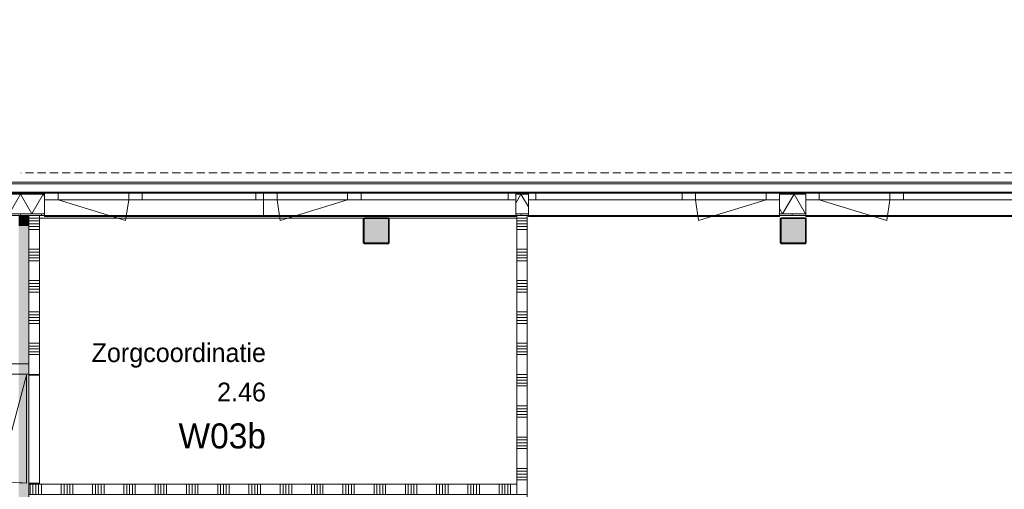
# Model space of a CAD drawing. Header units: millimetres. Extents: x -409 to 257590, y -7854 to 67330.
# Tile 169 of 205: x 62191 to 71635, y 23500 to 28001. Entities that reach past the tile are written whole.
import ezdxf
from ezdxf.enums import TextEntityAlignment as Align

# ---------------------------------------------------------------- set-up
doc = ezdxf.new("R2010")
doc.units = ezdxf.units.MM
doc.header["$MEASUREMENT"] = 0
doc.linetypes.add('B0103', pattern=[8750, 2500, -1250, 2500, -1250, 0, -1250])
doc.linetypes.add('B0702', pattern=[117.37, 78.119999, -39.250001])
for name, color, linetype in [('Info Wandafwerking aanduiding', 7, 'Continuous'), ('Info Wandafwerking aanduiding Doorsnede-arcering', 7, 'Continuous'), ('New_21 Buitenwanden', 7, 'Continuous'), ('New_21 Buitenwanden Doorsnede-arcering', 7, 'Continuous'), ('New_21 Buitenwanden Laagscheidingslijnen', 7, 'Continuous'), ('New_21 Buitenwanden Ramen', 7, 'Continuous'), ('New_22 NC Binnenwanden', 7, 'Continuous'), ('New_22 NC Binnenwanden Deuren', 7, 'Continuous'), ('New_22 NC Binnenwanden Doorsnede-arcering', 7, 'Continuous'), ('New_22 NC Binnenwanden Laagscheidingslijnen', 7, 'Continuous'), ('New_23 Vloeren', 7, 'Continuous'), ('New_41 Buitenwandafwerking houten latten', 7, 'Continuous'), ('New_Z Ruimtefuncties', 7, 'Continuous'), ('New_Z Ruimtefuncties Zone omranding', 7, 'Continuous'), ('New_Z Ruimtefuncties Zone tekst', 7, 'Continuous'), ('S-COLS-____-OTLN.RVT S', 7, 'Continuous'), ('S-COLS-____-OTLN.RVT S 2D arcering', 7, 'Continuous')]:
    doc.layers.add(name, color=color, linetype=linetype)
doc.styles.add('GENERATED_STYLE_1', font='txt')
doc.styles.add('GENERATED_STYLE_2', font='txt')
pattern_1 = [(270, (0, 0), (200, 0), [])]

# ---------------------------------------------------------------- blocks, each defined once
blk = doc.blocks.new('Slab_1_2', base_point=(0, 42578.3))
at = {"layer": 'New_23 Vloeren', "color": 1, "linetype": 'Continuous', "lineweight": 0, "flags": 128}
blk.add_lwpolyline([(61758.1, 8599), (73460, 8599), (73460, 0), (99110, 0), (99110, 26125), (66860, 26125), (61760, 26125)], dxfattribs=at)
blk = doc.blocks.new('Wall_208_2', base_point=(62080.2, 26125))
at = {"layer": 'New_21 Buitenwanden', "color": 8, "linetype": 'Continuous', "lineweight": 0, "true_color": 0x778488}
for p, q in [((99324, 26427), (62080.2, 26427)), ((99254, 26339), (62080.2, 26339))]:
    blk.add_line(p, q, dxfattribs=at)
at = {"layer": 'New_21 Buitenwanden', "color": 8, "linetype": 'Continuous', "lineweight": 0, "true_color": 0x778488, "flags": 128}
for points in [[(99430, 26445), (62080.2, 26445)], [(62080.2, 26125), (99110, 26125)]]:
    blk.add_lwpolyline(points, dxfattribs=at)
blk = doc.blocks.new('*X1227')
at = {"layer": 'New_22 NC Binnenwanden Doorsnede-arcering', "color": 254, "linetype": 'Continuous', "lineweight": 0, "true_color": 0xe9ebeb}
for p, q in [((62290.3, 23539.7), (62290.3, 23550)), ((62317.7, 23538.1), (62317.7, 23550)), ((62317.7, 23512.3), (62317.7, 23538.1)), ((62345.1, 23538.1), (62345.1, 23550)), ((62345.1, 23484.9), (62345.1, 23538.1)), ((62372.6, 23538.1), (62372.6, 23550)), ((62372.6, 23457.4), (62372.6, 23538.1)), ((62400, 23538.1), (62400, 23550)), ((62400, 23450), (62400, 23538.1)), ((62590.3, 23538.1), (62590.3, 23550)), ((62590.3, 23450), (62590.3, 23538.1)), ((62617.7, 23538.1), (62617.7, 23550)), ((62617.7, 23450), (62617.7, 23538.1)), ((62645.1, 23538.1), (62645.1, 23550)), ((62645.1, 23450), (62645.1, 23538.1)), ((62672.6, 23538.1), (62672.6, 23550)), ((62672.6, 23450), (62672.6, 23538.1)), ((62700, 23538.1), (62700, 23550)), ((62700, 23450), (62700, 23538.1)), ((62890.3, 23538.1), (62890.3, 23550)), ((62890.3, 23450), (62890.3, 23538.1)), ((62917.7, 23538.1), (62917.7, 23550)), ((62917.7, 23450), (62917.7, 23538.1)), ((62945.1, 23538.1), (62945.1, 23550)), ((62945.1, 23450), (62945.1, 23538.1)), ((62972.6, 23538.1), (62972.6, 23550)), ((62972.6, 23450), (62972.6, 23538.1)), ((63000, 23538.1), (63000, 23550)), ((63000, 23450), (63000, 23538.1)), ((63190.3, 23538.1), (63190.3, 23550)), ((63190.3, 23450), (63190.3, 23538.1)), ((63217.7, 23538.1), (63217.7, 23550)), ((63217.7, 23450), (63217.7, 23538.1)), ((63245.1, 23538.1), (63245.1, 23550)), ((63245.1, 23450), (63245.1, 23538.1)), ((63272.6, 23538.1), (63272.6, 23550)), ((63272.6, 23450), (63272.6, 23538.1)), ((63300, 23538.1), (63300, 23550)), ((63300, 23450), (63300, 23538.1)), ((63490.3, 23538.1), (63490.3, 23550)), ((63490.3, 23450), (63490.3, 23538.1)), ((63517.7, 23538.1), (63517.7, 23550)), ((63517.7, 23450), (63517.7, 23538.1)), ((63545.1, 23538.1), (63545.1, 23550)), ((63545.1, 23450), (63545.1, 23538.1)), ((63572.6, 23538.1), (63572.6, 23550)), ((63572.6, 23450), (63572.6, 23538.1)), ((63600, 23538.1), (63600, 23550)), ((63600, 23450), (63600, 23538.1)), ((63790.3, 23538.1), (63790.3, 23550)), ((63790.3, 23450), (63790.3, 23538.1)), ((63817.7, 23538.1), (63817.7, 23550)), ((63817.7, 23450), (63817.7, 23538.1)), ((63845.1, 23538.1), (63845.1, 23550)), ((63845.1, 23450), (63845.1, 23538.1)), ((63872.6, 23538.1), (63872.6, 23550)), ((63872.6, 23450), (63872.6, 23538.1)), ((63900, 23538.1), (63900, 23550)), ((63900, 23450), (63900, 23538.1)), ((64090.3, 23538.1), (64090.3, 23550)), ((64090.3, 23450), (64090.3, 23538.1)), ((64117.7, 23538.1), (64117.7, 23550)), ((64117.7, 23450), (64117.7, 23538.1)), ((64145.1, 23538.1), (64145.1, 23550)), ((64145.1, 23450), (64145.1, 23538.1)), ((64172.6, 23538.1), (64172.6, 23550)), ((64172.6, 23450), (64172.6, 23538.1)), ((64200, 23538.1), (64200, 23550)), ((64200, 23450), (64200, 23538.1)), ((64390.3, 23538.1), (64390.3, 23550)), ((64390.3, 23450), (64390.3, 23538.1)), ((64417.7, 23538.1), (64417.7, 23550)), ((64417.7, 23450), (64417.7, 23538.1)), ((64445.1, 23538.1), (64445.1, 23550)), ((64445.1, 23450), (64445.1, 23538.1)), ((64472.6, 23538.1), (64472.6, 23550)), ((64472.6, 23450), (64472.6, 23538.1)), ((64500, 23538.1), (64500, 23550)), ((64500, 23450), (64500, 23538.1)), ((64690.3, 23538.1), (64690.3, 23550)), ((64690.3, 23450), (64690.3, 23538.1)), ((64717.7, 23538.1), (64717.7, 23550)), ((64717.7, 23450), (64717.7, 23538.1)), ((64745.1, 23538.1), (64745.1, 23550)), ((64745.1, 23450), (64745.1, 23538.1)), ((64772.6, 23538.1), (64772.6, 23550)), ((64772.6, 23450), (64772.6, 23538.1)), ((64800, 23538.1), (64800, 23550)), ((64800, 23450), (64800, 23538.1)), ((64990.3, 23538.1), (64990.3, 23550)), ((64990.3, 23450), (64990.3, 23538.1)), ((65017.7, 23538.1), (65017.7, 23550)), ((65017.7, 23450), (65017.7, 23538.1)), ((65045.1, 23538.1), (65045.1, 23550)), ((65045.1, 23450), (65045.1, 23538.1)), ((65072.6, 23538.1), (65072.6, 23550)), ((65072.6, 23450), (65072.6, 23538.1)), ((65100, 23538.1), (65100, 23550)), ((65100, 23450), (65100, 23538.1)), ((65290.3, 23538.1), (65290.3, 23550)), ((65290.3, 23450), (65290.3, 23538.1)), ((65317.7, 23538.1), (65317.7, 23550)), ((65317.7, 23450), (65317.7, 23538.1)), ((65345.1, 23538.1), (65345.1, 23550)), ((65345.1, 23450), (65345.1, 23538.1)), ((65372.6, 23538.1), (65372.6, 23550)), ((65372.6, 23450), (65372.6, 23538.1)), ((65400, 23538.1), (65400, 23550)), ((65400, 23450), (65400, 23538.1)), ((65590.3, 23538.1), (65590.3, 23550)), ((65590.3, 23450), (65590.3, 23538.1)), ((65617.7, 23538.1), (65617.7, 23550)), ((65617.7, 23450), (65617.7, 23538.1)), ((65645.1, 23538.1), (65645.1, 23550)), ((65645.1, 23450), (65645.1, 23538.1)), ((65672.6, 23538.1), (65672.6, 23550)), ((65672.6, 23450), (65672.6, 23538.1)), ((65700, 23538.1), (65700, 23550)), ((65700, 23450), (65700, 23538.1)), ((65890.3, 23538.1), (65890.3, 23550)), ((65890.3, 23450), (65890.3, 23538.1)), ((65917.7, 23538.1), (65917.7, 23550)), ((65917.7, 23450), (65917.7, 23538.1)), ((65945.1, 23538.1), (65945.1, 23550)), ((65945.1, 23450), (65945.1, 23538.1)), ((65972.6, 23538.1), (65972.6, 23550)), ((65972.6, 23450), (65972.6, 23538.1)), ((66000, 23538.1), (66000, 23550)), ((66000, 23450), (66000, 23538.1)), ((66190.3, 23538.1), (66190.3, 23550)), ((66190.3, 23450), (66190.3, 23538.1)), ((66217.7, 23538.1), (66217.7, 23550)), ((66217.7, 23450), (66217.7, 23538.1)), ((66245.1, 23538.1), (66245.1, 23550)), ((66245.1, 23450), (66245.1, 23538.1)), ((66272.6, 23538.1), (66272.6, 23550)), ((66272.6, 23450), (66272.6, 23538.1)), ((66300, 23538.1), (66300, 23550)), ((66300, 23450), (66300, 23538.1)), ((66490.3, 23538.1), (66490.3, 23550)), ((66490.3, 23450), (66490.3, 23538.1)), ((66517.7, 23538.1), (66517.7, 23550)), ((66517.7, 23450), (66517.7, 23538.1)), ((66545.1, 23538.1), (66545.1, 23550)), ((66545.1, 23450), (66545.1, 23538.1)), ((66572.6, 23538.1), (66572.6, 23550)), ((66572.6, 23450), (66572.6, 23538.1)), ((66600, 23538.1), (66600, 23550)), ((66600, 23450), (66600, 23538.1)), ((66790.3, 23538.1), (66790.3, 23550)), ((66790.3, 23450), (66790.3, 23538.1)), ((66817.7, 23538.1), (66817.7, 23550)), ((66817.7, 23450), (66817.7, 23538.1)), ((66845.1, 23538.1), (66845.1, 23550)), ((66845.1, 23450), (66845.1, 23538.1)), ((66872.6, 23538.1), (66872.6, 23550)), ((66872.6, 23450), (66872.6, 23538.1)), ((66900, 23538.1), (66900, 23550)), ((66900, 23450), (66900, 23538.1))]:
    blk.add_line(p, q, dxfattribs=at)
blk = doc.blocks.new('*X1228')
at = {"layer": 'New_22 NC Binnenwanden Doorsnede-arcering', "color": 254, "linetype": 'Continuous', "lineweight": 0, "true_color": 0xe9ebeb}
for p, q in [((62290.3, 23538.1), (62290.3, 23539.7)), ((62290.3, 23450), (62290.3, 23538.1)), ((62317.7, 23450), (62317.7, 23512.3)), ((62345.1, 23450), (62345.1, 23484.9)), ((62372.6, 23450), (62372.6, 23457.4))]:
    blk.add_line(p, q, dxfattribs=at)
blk = doc.blocks.new('Wall_283_2', base_point=(62280, 23450))
at = {"layer": 'New_22 NC Binnenwanden', "color": 8, "linetype": 'Continuous', "lineweight": 0, "true_color": 0x778488, "flags": 128}
for points in [[(66960, 23550), (62280, 23550)], [(62280, 23550), (62280, 23450)], [(66960, 23550), (66960, 23450)], [(62380, 23450), (66960, 23450)]]:
    blk.add_lwpolyline(points, dxfattribs=at)
at = {"layer": 'New_22 NC Binnenwanden Laagscheidingslijnen', "color": 8, "linetype": 'Continuous', "lineweight": 0, "true_color": 0x778488}
blk.add_line((62380, 23450), (62280, 23450), dxfattribs=at)
at = {"layer": 'New_22 NC Binnenwanden', "color": 8, "lineweight": 0, "true_color": 0x778488}
for name in ['*X1227', '*X1228']:
    blk.add_blockref(name, (0, 0), dxfattribs=at)
blk = doc.blocks.new('*X1594')
at = {"layer": 'New_22 NC Binnenwanden Doorsnede-arcering', "color": 254, "linetype": 'Continuous', "lineweight": 0, "true_color": 0xe9ebeb}
for p, q in [((61690.3, 24608), (61690.3, 24704)), ((61717.7, 24608), (61717.7, 24704)), ((61745.1, 24608), (61745.1, 24704)), ((61772.6, 24608), (61772.6, 24704)), ((61800, 24608), (61800, 24704)), ((61990.3, 24608), (61990.3, 24704)), ((62017.7, 24608), (62017.7, 24704)), ((62045.1, 24608), (62045.1, 24704)), ((62072.6, 24608), (62072.6, 24704)), ((62100, 24608), (62100, 24704)), ((61690.3, 24604), (61690.3, 24608)), ((61717.7, 24604), (61717.7, 24608)), ((61745.1, 24604), (61745.1, 24608)), ((61772.6, 24604), (61772.6, 24608)), ((61800, 24604), (61800, 24608)), ((61990.3, 24604), (61990.3, 24608)), ((62017.7, 24604), (62017.7, 24608)), ((62045.1, 24604), (62045.1, 24608)), ((62072.6, 24604), (62072.6, 24608)), ((62100, 24604), (62100, 24608))]:
    blk.add_line(p, q, dxfattribs=at)
blk = doc.blocks.new('D1 22_13')
at = {"layer": 'New_22 NC Binnenwanden Deuren', "color": 1, "linetype": 'Continuous', "lineweight": 0}
for q in [(776.9, 1554), (-777, 0)]:
    blk.add_line((777, 0), q, dxfattribs=at)
at = {"layer": 'New_22 NC Binnenwanden Deuren', "color": 1, "linetype": 'B0103', "lineweight": 0}
for q in [(-777, 0), (776.9, -1554)]:
    blk.add_line((777, 0), q, dxfattribs=at)
at = {"layer": 'New_22 NC Binnenwanden Deuren', "color": 7, "linetype": 'Continuous', "lineweight": 0}
for p, q in [((-777, -7), (-777, -107)), ((-777, -7), (-777, -107)), ((777, -7), (777, -107)), ((777, -7), (777, -107))]:
    blk.add_line(p, q, dxfattribs=at)
at = {"layer": 'New_22 NC Binnenwanden Deuren', "color": 1, "linetype": 'Continuous', "lineweight": 0}
for start, end in [(90.0022, 180), (180, 269.9978)]:
    blk.add_arc((777, 0), 1554, start, end, dxfattribs=at)
blk = doc.blocks.new('Wall_434_2', base_point=(60080, 24704))
at = {"layer": 'New_22 NC Binnenwanden', "color": 8, "linetype": 'Continuous', "lineweight": 0, "true_color": 0x778488}
for p, q in [((60090, 24704), (60090, 24604)), ((61644, 24704), (61644, 24604))]:
    blk.add_line(p, q, dxfattribs=at)
at = {"layer": 'New_22 NC Binnenwanden', "color": 8, "linetype": 'Continuous', "lineweight": 0, "true_color": 0x778488, "flags": 128}
for points in [[(60090, 24704), (60080, 24704)], [(60080, 24704), (60080, 24604)], [(62280, 24704), (61644, 24704)], [(60080, 24604), (60090, 24604)], [(61644, 24604), (62280, 24604)]]:
    blk.add_lwpolyline(points, dxfattribs=at)
at = {"layer": 'New_22 NC Binnenwanden', "color": 8, "lineweight": 0, "true_color": 0x778488}
blk.add_blockref('*X1594', (0, 0), dxfattribs=at)
at = {"layer": 'New_22 NC Binnenwanden Deuren', "color": 1, "linetype": 'Continuous', "lineweight": 0, "xscale": -1, "zscale": 1000}
blk.add_blockref('D1 22_13', (60867, 24711), dxfattribs=at)
blk = doc.blocks.new('*X1598')
at = {"layer": 'New_22 NC Binnenwanden Doorsnede-arcering', "color": 254, "linetype": 'Continuous', "lineweight": 0, "true_color": 0xe9ebeb}
for p, q in [((62380, 26100), (62280, 26100)), ((62380, 26072.6), (62280, 26072.6)), ((62380, 26045.1), (62280, 26045.1)), ((62380, 26017.7), (62280, 26017.7)), ((62380, 25990.3), (62280, 25990.3)), ((62380, 25800), (62280, 25800)), ((62380, 25772.6), (62280, 25772.6)), ((62380, 25745.1), (62280, 25745.1)), ((62380, 25717.7), (62280, 25717.7)), ((62380, 25690.3), (62280, 25690.3)), ((62380, 25500), (62280, 25500)), ((62380, 25472.6), (62280, 25472.6)), ((62380, 25445.1), (62280, 25445.1)), ((62380, 25417.7), (62280, 25417.7)), ((62380, 25390.3), (62280, 25390.3)), ((62380, 25200), (62280, 25200)), ((62380, 25172.6), (62280, 25172.6)), ((62380, 25145.1), (62280, 25145.1)), ((62380, 25117.7), (62280, 25117.7)), ((62380, 25090.3), (62280, 25090.3)), ((62380, 24900), (62280, 24900)), ((62380, 24872.6), (62280, 24872.6)), ((62380, 24845.1), (62280, 24845.1)), ((62380, 24817.7), (62280, 24817.7)), ((62380, 24790.3), (62280, 24790.3)), ((62380, 24600), (62280, 24600))]:
    blk.add_line(p, q, dxfattribs=at)
blk = doc.blocks.new('D1 22_4')
at = {"layer": 'New_22 NC Binnenwanden Deuren', "color": 1, "linetype": 'Continuous', "lineweight": 0}
for q in [(-481.8, 267.6), (-517, 0)]:
    blk.add_line((517, 0), q, dxfattribs=at)
at = {"layer": 'New_22 NC Binnenwanden Deuren', "color": 7, "linetype": 'Continuous', "lineweight": 0}
for p, q in [((-517, -25), (-517, -125)), ((-517, -25), (-517, -125)), ((517, -25), (517, -125)), ((517, -25), (517, -125))]:
    blk.add_line(p, q, dxfattribs=at)
at = {"layer": 'New_22 NC Binnenwanden Deuren', "color": 1, "linetype": 'Continuous', "lineweight": 0}
blk.add_arc((517, 0), 1034, 165, 180, dxfattribs=at)
blk = doc.blocks.new('Wall_435_2', base_point=(62280, 23450))
at = {"layer": 'New_22 NC Binnenwanden', "color": 8, "linetype": 'Continuous', "lineweight": 0, "true_color": 0x778488}
for p, q in [((62280, 24594), (62380, 24594)), ((62280, 23560), (62380, 23560))]:
    blk.add_line(p, q, dxfattribs=at)
at = {"layer": 'New_22 NC Binnenwanden', "color": 8, "linetype": 'Continuous', "lineweight": 0, "true_color": 0x778488, "flags": 128}
for points in [[(62280, 26125), (62380, 26125)], [(62280, 26125), (62280, 24704)], [(62380, 24594), (62380, 26125)], [(62280, 24604), (62280, 24594)], [(62280, 23560), (62280, 23550)], [(62280, 23550), (62380, 23550)], [(62380, 23550), (62380, 23560)]]:
    blk.add_lwpolyline(points, dxfattribs=at)
at = {"layer": 'New_22 NC Binnenwanden', "color": 8, "lineweight": 0, "true_color": 0x778488}
blk.add_blockref('*X1598', (0, 0), dxfattribs=at)
at = {"layer": 'New_22 NC Binnenwanden Deuren', "color": 1, "linetype": 'Continuous', "lineweight": 0, "zscale": 1000, "rotation": 90}
blk.add_blockref('D1 22_4', (62255, 24077), dxfattribs=at)
blk = doc.blocks.new('Wall_446_2', base_point=(62280, 17150))
at = {"layer": 'Info Wandafwerking aanduiding Doorsnede-arcering', "linetype": 'Continuous', "lineweight": 0}
for points in [[(62180, 26025), (62280, 26025), (62280, 26125)], [(62180, 26125), (62180, 26025), (62280, 26125)], [(62280, 17150), (62280, 26025), (62180, 26025), (62180, 17150)]]:
    blk.add_hatch(color=1, dxfattribs=at).paths.add_polyline_path(points)
at = {"layer": 'Info Wandafwerking aanduiding', "color": 9, "linetype": 'Continuous', "lineweight": 0, "flags": 128}
blk.add_lwpolyline([(62280, 26125), (62180, 26125)], dxfattribs=at)
blk = doc.blocks.new('Column 410[93]_2', base_point=(0.5, 3))
at = {"layer": 'S-COLS-____-OTLN.RVT S 2D arcering', "linetype": 'Continuous', "lineweight": 0, "true_color": 0x778488}
h = blk.add_hatch(color=8, dxfattribs=at)
h.paths.add_polyline_path([(65485.5, 25866), (65486.5, 25861), (65489.3, 25856.8), (65493.5, 25853.9), (65498.5, 25853), (65722.5, 25853), (65727.5, 25853.9), (65731.7, 25856.8), (65734.5, 25861), (65735.5, 25866), (65735.5, 26090), (65734.5, 26094.9), (65731.7, 26099.1), (65727.5, 26102), (65722.5, 26103), (65498.5, 26103), (65493.5, 26102), (65489.3, 26099.1), (65486.5, 26094.9), (65485.5, 26090)])
h.paths.add_polyline_path([(65722.5, 25861), (65498.5, 25861), (65496.6, 25861.3), (65495, 25862.4), (65493.9, 25864), (65493.5, 25866), (65493.5, 26090), (65493.9, 26091.9), (65495, 26093.5), (65496.6, 26094.6), (65498.5, 26095), (65722.5, 26095), (65724.4, 26094.6), (65726.1, 26093.5), (65727.1, 26091.9), (65727.5, 26090), (65727.5, 25866), (65727.1, 25864), (65726.1, 25862.4), (65724.4, 25861.3)], flags=0)
blk.add_hatch(color=8, dxfattribs=at).paths.add_polyline_path([(65722.5, 26095), (65498.5, 26095), (65496.6, 26094.6), (65495, 26093.5), (65493.9, 26091.9), (65493.5, 26090), (65493.5, 25866), (65493.9, 25864), (65495, 25862.4), (65496.6, 25861.3), (65498.5, 25861), (65722.5, 25861), (65724.4, 25861.3), (65726.1, 25862.4), (65727.1, 25864), (65727.5, 25866), (65727.5, 26090), (65727.1, 26091.9), (65726.1, 26093.5), (65724.4, 26094.6)])
at = {"layer": 'S-COLS-____-OTLN.RVT S', "color": 1, "linetype": 'Continuous', "lineweight": 0}
for p, q in [((65486.5, 26094.9), (65485.5, 26090)), ((65485.5, 26090), (65485.5, 25866)), ((65489.3, 26099.1), (65486.5, 26094.9)), ((65493.5, 26102), (65489.3, 26099.1)), ((65498.5, 26103), (65493.5, 26102)), ((65493.5, 26090), (65493.9, 26091.9)), ((65493.5, 25866), (65493.5, 26090)), ((65493.9, 26091.9), (65495, 26093.5)), ((65495, 26093.5), (65496.6, 26094.6)), ((65496.6, 26094.6), (65498.5, 26095)), ((65722.5, 26103), (65498.5, 26103)), ((65498.5, 26095), (65722.5, 26095)), ((65727.5, 26102), (65722.5, 26103)), ((65722.5, 26095), (65724.4, 26094.6)), ((65724.4, 26094.6), (65726.1, 26093.5)), ((65726.1, 26093.5), (65727.1, 26091.9)), ((65727.1, 26091.9), (65727.5, 26090)), ((65731.7, 26099.1), (65727.5, 26102)), ((65727.5, 26090), (65727.5, 25866)), ((65734.5, 26094.9), (65731.7, 26099.1)), ((65735.5, 26090), (65734.5, 26094.9)), ((65735.5, 25866), (65735.5, 26090)), ((65485.5, 25866), (65486.5, 25861)), ((65486.5, 25861), (65489.3, 25856.8)), ((65489.3, 25856.8), (65493.5, 25853.9)), ((65493.9, 25864), (65493.5, 25866)), ((65493.5, 25853.9), (65498.5, 25853)), ((65495, 25862.4), (65493.9, 25864)), ((65496.6, 25861.3), (65495, 25862.4)), ((65498.5, 25861), (65496.6, 25861.3)), ((65722.5, 25861), (65498.5, 25861)), ((65498.5, 25853), (65722.5, 25853)), ((65724.4, 25861.3), (65722.5, 25861)), ((65722.5, 25853), (65727.5, 25853.9)), ((65726.1, 25862.4), (65724.4, 25861.3)), ((65727.1, 25864), (65726.1, 25862.4)), ((65727.5, 25866), (65727.1, 25864)), ((65727.5, 25853.9), (65731.7, 25856.8)), ((65731.7, 25856.8), (65734.5, 25861)), ((65734.5, 25861), (65735.5, 25866))]:
    blk.add_line(p, q, dxfattribs=at)
blk = doc.blocks.new('Column 417[100]_2', base_point=(0.5, 3))
at = {"layer": 'S-COLS-____-OTLN.RVT S 2D arcering', "linetype": 'Continuous', "lineweight": 0, "true_color": 0x778488}
h = blk.add_hatch(color=8, dxfattribs=at)
h.paths.add_polyline_path([(69485.5, 25866), (69486.5, 25861), (69489.3, 25856.8), (69493.5, 25853.9), (69498.5, 25853), (69722.5, 25853), (69727.5, 25853.9), (69731.7, 25856.8), (69734.5, 25861), (69735.5, 25866), (69735.5, 26090), (69734.5, 26094.9), (69731.7, 26099.1), (69727.5, 26102), (69722.5, 26103), (69498.5, 26103), (69493.5, 26102), (69489.3, 26099.1), (69486.5, 26094.9), (69485.5, 26090)])
h.paths.add_polyline_path([(69722.5, 25861), (69498.5, 25861), (69496.6, 25861.3), (69495, 25862.4), (69493.9, 25864), (69493.5, 25866), (69493.5, 26090), (69493.9, 26091.9), (69495, 26093.5), (69496.6, 26094.6), (69498.5, 26095), (69722.5, 26095), (69724.4, 26094.6), (69726.1, 26093.5), (69727.1, 26091.9), (69727.5, 26090), (69727.5, 25866), (69727.1, 25864), (69726.1, 25862.4), (69724.4, 25861.3)], flags=0)
blk.add_hatch(color=8, dxfattribs=at).paths.add_polyline_path([(69722.5, 26095), (69498.5, 26095), (69496.6, 26094.6), (69495, 26093.5), (69493.9, 26091.9), (69493.5, 26090), (69493.5, 25866), (69493.9, 25864), (69495, 25862.4), (69496.6, 25861.3), (69498.5, 25861), (69722.5, 25861), (69724.4, 25861.3), (69726.1, 25862.4), (69727.1, 25864), (69727.5, 25866), (69727.5, 26090), (69727.1, 26091.9), (69726.1, 26093.5), (69724.4, 26094.6)])
at = {"layer": 'S-COLS-____-OTLN.RVT S', "color": 1, "linetype": 'Continuous', "lineweight": 0}
for p, q in [((69486.5, 26094.9), (69485.5, 26090)), ((69485.5, 26090), (69485.5, 25866)), ((69489.3, 26099.1), (69486.5, 26094.9)), ((69493.5, 26102), (69489.3, 26099.1)), ((69498.5, 26103), (69493.5, 26102)), ((69493.5, 26090), (69493.9, 26091.9)), ((69493.5, 25866), (69493.5, 26090)), ((69493.9, 26091.9), (69495, 26093.5)), ((69495, 26093.5), (69496.6, 26094.6)), ((69496.6, 26094.6), (69498.5, 26095)), ((69722.5, 26103), (69498.5, 26103)), ((69498.5, 26095), (69722.5, 26095)), ((69727.5, 26102), (69722.5, 26103)), ((69722.5, 26095), (69724.4, 26094.6)), ((69724.4, 26094.6), (69726.1, 26093.5)), ((69726.1, 26093.5), (69727.1, 26091.9)), ((69727.1, 26091.9), (69727.5, 26090)), ((69731.7, 26099.1), (69727.5, 26102)), ((69727.5, 26090), (69727.5, 25866)), ((69734.5, 26094.9), (69731.7, 26099.1)), ((69735.5, 26090), (69734.5, 26094.9)), ((69735.5, 25866), (69735.5, 26090)), ((69485.5, 25866), (69486.5, 25861)), ((69486.5, 25861), (69489.3, 25856.8)), ((69489.3, 25856.8), (69493.5, 25853.9)), ((69493.9, 25864), (69493.5, 25866)), ((69493.5, 25853.9), (69498.5, 25853)), ((69495, 25862.4), (69493.9, 25864)), ((69496.6, 25861.3), (69495, 25862.4)), ((69498.5, 25861), (69496.6, 25861.3)), ((69722.5, 25861), (69498.5, 25861)), ((69498.5, 25853), (69722.5, 25853)), ((69724.4, 25861.3), (69722.5, 25861)), ((69722.5, 25853), (69727.5, 25853.9)), ((69726.1, 25862.4), (69724.4, 25861.3)), ((69727.1, 25864), (69726.1, 25862.4)), ((69727.5, 25866), (69727.1, 25864)), ((69727.5, 25853.9), (69731.7, 25856.8)), ((69731.7, 25856.8), (69734.5, 25861)), ((69734.5, 25861), (69735.5, 25866))]:
    blk.add_line(p, q, dxfattribs=at)
blk = doc.blocks.new('Zorgcoordinatie_2.46_61_2', base_point=(63698.3, 24375))
at = {"layer": 'New_Z Ruimtefuncties Zone tekst', "color": 2, "lineweight": 0}
for tag, height, style, p in [('DUMMY_938', 180, 'GENERATED_STYLE_1', (64553.2, 24940.7)), ('ROOM_NAME', 180, 'GENERATED_STYLE_1', (64553.2, 24899.6)), ('DUMMY_939', 180, 'GENERATED_STYLE_1', (64553.2, 24563.6)), ('ROOM_NUMBER', 180, 'GENERATED_STYLE_1', (64553.2, 24522.4)), ('stWallCovering', 240, 'GENERATED_STYLE_2', (64553.2, 24131.6))]:
    blk.add_attdef(tag, text='', height=height, dxfattribs=dict(at, style=style)).set_placement(p, align=Align.TOP_RIGHT)
at = {"layer": 'New_Z Ruimtefuncties Zone tekst', "color": 2, "lineweight": 0, "style": 'GENERATED_STYLE_2'}
blk.add_attdef('DUMMY_940', text='', height=240, dxfattribs=at).set_placement((62843.3, 24186.4), align=Align.TOP_LEFT)
blk = doc.blocks.new('*X2079')
at = {"layer": 'New_22 NC Binnenwanden Doorsnede-arcering', "color": 254, "linetype": 'Continuous', "lineweight": 0, "true_color": 0xe9ebeb}
for p, q in [((67048, 26100), (66960, 26100)), ((67048, 26072.6), (66960, 26072.6)), ((67060, 26100), (67048, 26100)), ((67060, 26072.6), (67048, 26072.6)), ((67048, 26045.1), (66960, 26045.1)), ((67048, 26017.7), (66960, 26017.7)), ((67048, 25990.3), (66960, 25990.3)), ((67060, 26045.1), (67048, 26045.1)), ((67060, 26017.7), (67048, 26017.7)), ((67060, 25990.3), (67048, 25990.3)), ((67048, 25800), (66960, 25800)), ((67060, 25800), (67048, 25800)), ((67048, 25772.6), (66960, 25772.6)), ((67048, 25745.1), (66960, 25745.1)), ((67048, 25717.7), (66960, 25717.7)), ((67048, 25690.3), (66960, 25690.3)), ((67060, 25772.6), (67048, 25772.6)), ((67060, 25745.1), (67048, 25745.1)), ((67060, 25717.7), (67048, 25717.7)), ((67060, 25690.3), (67048, 25690.3)), ((67048, 25500), (66960, 25500)), ((67060, 25500), (67048, 25500)), ((67048, 25472.6), (66960, 25472.6)), ((67048, 25445.1), (66960, 25445.1)), ((67048, 25417.7), (66960, 25417.7)), ((67060, 25472.6), (67048, 25472.6)), ((67060, 25445.1), (67048, 25445.1)), ((67060, 25417.7), (67048, 25417.7)), ((67048, 25390.3), (66960, 25390.3)), ((67060, 25390.3), (67048, 25390.3)), ((67048, 25200), (66960, 25200)), ((67048, 25172.6), (66960, 25172.6)), ((67048, 25145.1), (66960, 25145.1)), ((67060, 25200), (67048, 25200)), ((67060, 25172.6), (67048, 25172.6)), ((67060, 25145.1), (67048, 25145.1)), ((67048, 25117.7), (66960, 25117.7)), ((67048, 25090.3), (66960, 25090.3)), ((67060, 25117.7), (67048, 25117.7)), ((67060, 25090.3), (67048, 25090.3)), ((67048, 24900), (66960, 24900)), ((67048, 24872.6), (66960, 24872.6)), ((67048, 24845.1), (66960, 24845.1)), ((67060, 24900), (67048, 24900)), ((67060, 24872.6), (67048, 24872.6)), ((67060, 24845.1), (67048, 24845.1)), ((67048, 24817.7), (66960, 24817.7)), ((67048, 24790.3), (66960, 24790.3)), ((67060, 24817.7), (67048, 24817.7)), ((67060, 24790.3), (67048, 24790.3)), ((67048, 24600), (66960, 24600)), ((67048, 24572.6), (66960, 24572.6)), ((67060, 24600), (67048, 24600)), ((67060, 24572.6), (67048, 24572.6)), ((67048, 24545.1), (66960, 24545.1)), ((67048, 24517.7), (66960, 24517.7)), ((67048, 24490.3), (66960, 24490.3)), ((67060, 24545.1), (67048, 24545.1)), ((67060, 24517.7), (67048, 24517.7)), ((67060, 24490.3), (67048, 24490.3)), ((67048, 24300), (66960, 24300)), ((67048, 24272.6), (66960, 24272.6)), ((67060, 24300), (67048, 24300)), ((67060, 24272.6), (67048, 24272.6)), ((67048, 24245.1), (66960, 24245.1)), ((67048, 24217.7), (66960, 24217.7)), ((67048, 24190.3), (66960, 24190.3)), ((67060, 24245.1), (67048, 24245.1)), ((67060, 24217.7), (67048, 24217.7)), ((67060, 24190.3), (67048, 24190.3)), ((67048, 24000), (66960, 24000)), ((67060, 24000), (67048, 24000)), ((67048, 23972.6), (66960, 23972.6)), ((67048, 23945.1), (66960, 23945.1)), ((67048, 23917.7), (66960, 23917.7)), ((67060, 23972.6), (67048, 23972.6)), ((67060, 23945.1), (67048, 23945.1)), ((67060, 23917.7), (67048, 23917.7)), ((67048, 23890.3), (66960, 23890.3)), ((67060, 23890.3), (67048, 23890.3)), ((67048, 23700), (66960, 23700)), ((67048, 23672.6), (66960, 23672.6)), ((67048, 23645.1), (66960, 23645.1)), ((67048, 23617.7), (66960, 23617.7)), ((67060, 23700), (67048, 23700)), ((67060, 23672.6), (67048, 23672.6)), ((67060, 23645.1), (67048, 23645.1)), ((67060, 23617.7), (67048, 23617.7)), ((67048, 23590.3), (66960, 23590.3)), ((67060, 23590.3), (67048, 23590.3))]:
    blk.add_line(p, q, dxfattribs=at)
blk = doc.blocks.new('Wall_474_2', base_point=(67060, 26125))
at = {"layer": 'New_22 NC Binnenwanden', "color": 8, "linetype": 'Continuous', "lineweight": 0, "true_color": 0x778488, "flags": 128}
for points in [[(66960, 26125), (66960, 23449.1)], [(66960, 26125), (67060, 26125)], [(67060, 23449.1), (67060, 26125)], [(66960, 23449.1), (67060, 23449.1)]]:
    blk.add_lwpolyline(points, dxfattribs=at)
at = {"layer": 'New_22 NC Binnenwanden', "color": 8, "lineweight": 0, "true_color": 0x778488}
blk.add_blockref('*X2079', (0, 0), dxfattribs=at)
blk = doc.blocks.new('*X2156')
at = {"layer": 'New_21 Buitenwanden Doorsnede-arcering', "color": 254, "linetype": 'Continuous', "lineweight": 0, "true_color": 0xe9ebeb}
for p, q in [((62197.9, 26329), (62088.8, 26140)), ((62197.9, 26329), (62307.1, 26140)), ((62416.2, 26329), (62307.1, 26140)), ((62416.2, 26329), (62430, 26305.1)), ((62062.1, 26186.3), (62088.8, 26140))]:
    blk.add_line(p, q, dxfattribs=at)
blk = doc.blocks.new('*X2157')
at = {"layer": 'New_21 Buitenwanden Doorsnede-arcering', "color": 254, "linetype": 'Continuous', "lineweight": 0, "true_color": 0xe9ebeb}
for q in [(66950, 26243.8), (67070, 26206.4)]:
    blk.add_line((66999.2, 26329), q, dxfattribs=at)
blk = doc.blocks.new('*X2158')
at = {"layer": 'New_21 Buitenwanden Doorsnede-arcering', "color": 254, "linetype": 'Continuous', "lineweight": 0, "true_color": 0xe9ebeb}
for p, q in [((69618.1, 26329), (69508.9, 26140)), ((69618.1, 26329), (69727.2, 26140)), ((69480, 26190.1), (69508.9, 26140)), ((69730, 26144.9), (69727.2, 26140))]:
    blk.add_line(p, q, dxfattribs=at)
blk = doc.blocks.new('Rnx horizontaal 22_27')
at = {"layer": 'New_21 Buitenwanden Ramen', "color": 1, "linetype": 'Continuous', "lineweight": 0}
for p, q in [((223.5, 0), (253.1, 197.8)), ((900, 0), (253.1, 197.8)), ((-1030, 150), (-1030, 160)), ((-1030, 160), (1030, 160)), ((1030, 160), (1030, 150)), ((-1030, 0), (-957, 0)), ((-957, 0), (-957, -72)), ((-957, 0), (93.5, 0)), ((93.5, -72), (93.5, 0)), ((93.5, 0), (130, 0)), ((130, 0), (223.5, 0)), ((223.5, 0), (223.5, -72)), ((223.5, 0), (900, 0)), ((900, -72), (900, 0)), ((900, 0), (1030, 0)), ((-957, -72), (-1030, -72)), ((93.5, -72), (-957, -72)), ((130, -72), (93.5, -72)), ((223.5, -72), (130, -72)), ((900, -72), (223.5, -72)), ((1030, -72), (900, -72))]:
    blk.add_line(p, q, dxfattribs=at)
at = {"layer": 'New_21 Buitenwanden Ramen', "color": 9, "linetype": 'Continuous', "lineweight": 0}
for p, q in [((-1030, 135), (-1030, 150)), ((-1030, 0), (-1030, 135)), ((1030, 135), (1030, 150)), ((1030, 0), (1030, 135)), ((-1030, -54), (-1030, 0)), ((-1030, -54), (-1030, 0)), ((1030, -54), (1030, 0)), ((1030, -54), (1030, 0)), ((-1030, -72), (-1030, -54)), ((-1030, -72), (-1030, -54)), ((1030, -72), (1030, -54)), ((1030, -72), (1030, -54))]:
    blk.add_line(p, q, dxfattribs=at)
blk = doc.blocks.new('Rnx horizontaal 22_28')
at = {"layer": 'New_21 Buitenwanden Ramen', "color": 1, "linetype": 'Continuous', "lineweight": 0}
for p, q in [((398.5, 0), (428.1, 197.8)), ((1075, 0), (428.1, 197.8)), ((-1205, 150), (-1205, 160)), ((-1205, 160), (1205, 160)), ((1205, 160), (1205, 150)), ((-1205, 0), (-1132, 0)), ((-1132, 0), (-1132, -72)), ((-1132, 0), (268.5, 0)), ((268.5, -72), (268.5, 0)), ((268.5, 0), (305, 0)), ((305, 0), (398.5, 0)), ((398.5, 0), (398.5, -72)), ((398.5, 0), (1075, 0)), ((1075, -72), (1075, 0)), ((1075, 0), (1205, 0)), ((-1132, -72), (-1205, -72)), ((268.5, -72), (-1132, -72)), ((305, -72), (268.5, -72)), ((398.5, -72), (305, -72)), ((1075, -72), (398.5, -72)), ((1205, -72), (1075, -72))]:
    blk.add_line(p, q, dxfattribs=at)
at = {"layer": 'New_21 Buitenwanden Ramen', "color": 9, "linetype": 'Continuous', "lineweight": 0}
for p, q in [((-1205, 135), (-1205, 150)), ((-1205, 0), (-1205, 135)), ((1205, 135), (1205, 150)), ((1205, 0), (1205, 135)), ((-1205, -54), (-1205, 0)), ((-1205, -54), (-1205, 0)), ((1205, -54), (1205, 0)), ((1205, -54), (1205, 0)), ((-1205, -72), (-1205, -54)), ((-1205, -72), (-1205, -54)), ((1205, -72), (1205, -54)), ((1205, -72), (1205, -54))]:
    blk.add_line(p, q, dxfattribs=at)
blk = doc.blocks.new('Rnx horizontaal 22_29')
at = {"layer": 'New_21 Buitenwanden Ramen', "color": 1, "linetype": 'Continuous', "lineweight": 0}
for p, q in [((403.5, 0), (1050.4, 197.8)), ((1080, 0), (1050.4, 197.8)), ((-1210, 150), (-1210, 160)), ((-1210, 160), (1210, 160)), ((1210, 160), (1210, 150)), ((-1210, 0), (-1137, 0)), ((-1137, 0), (-1137, -72)), ((-1137, 0), (273.5, 0)), ((273.5, -72), (273.5, 0)), ((273.5, 0), (310, 0)), ((310, 0), (403.5, 0)), ((403.5, 0), (403.5, -72)), ((403.5, 0), (1080, 0)), ((1080, -72), (1080, 0)), ((1080, 0), (1210, 0)), ((-1137, -72), (-1210, -72)), ((273.5, -72), (-1137, -72)), ((310, -72), (273.5, -72)), ((403.5, -72), (310, -72)), ((1080, -72), (403.5, -72)), ((1210, -72), (1080, -72))]:
    blk.add_line(p, q, dxfattribs=at)
at = {"layer": 'New_21 Buitenwanden Ramen', "color": 9, "linetype": 'Continuous', "lineweight": 0}
for p, q in [((-1210, 135), (-1210, 150)), ((-1210, 0), (-1210, 135)), ((1210, 135), (1210, 150)), ((1210, 0), (1210, 135)), ((-1210, -54), (-1210, 0)), ((-1210, -54), (-1210, 0)), ((1210, -54), (1210, 0)), ((1210, -54), (1210, 0)), ((-1210, -72), (-1210, -54)), ((-1210, -72), (-1210, -54)), ((1210, -72), (1210, -54)), ((1210, -72), (1210, -54))]:
    blk.add_line(p, q, dxfattribs=at)
blk = doc.blocks.new('Rnx horizontaal 22_30')
at = {"layer": 'New_21 Buitenwanden Ramen', "color": 1, "linetype": 'Continuous', "lineweight": 0}
for p, q in [((243.5, 0), (273.1, 197.8)), ((920, 0), (273.1, 197.8)), ((-1050, 150), (-1050, 160)), ((-1050, 160), (1050, 160)), ((1050, 160), (1050, 150)), ((-1050, 0), (-977, 0)), ((-977, 0), (-977, -72)), ((-977, 0), (113.5, 0)), ((113.5, -72), (113.5, 0)), ((113.5, 0), (150, 0)), ((150, 0), (243.5, 0)), ((243.5, 0), (243.5, -72)), ((243.5, 0), (920, 0)), ((920, -72), (920, 0)), ((920, 0), (1050, 0)), ((-977, -72), (-1050, -72)), ((113.5, -72), (-977, -72)), ((150, -72), (113.5, -72)), ((243.5, -72), (150, -72)), ((920, -72), (243.5, -72)), ((1050, -72), (920, -72))]:
    blk.add_line(p, q, dxfattribs=at)
at = {"layer": 'New_21 Buitenwanden Ramen', "color": 9, "linetype": 'Continuous', "lineweight": 0}
for p, q in [((-1050, 135), (-1050, 150)), ((-1050, 0), (-1050, 135)), ((1050, 135), (1050, 150)), ((1050, 0), (1050, 135)), ((-1050, -54), (-1050, 0)), ((-1050, -54), (-1050, 0)), ((1050, -54), (1050, 0)), ((1050, -54), (1050, 0)), ((-1050, -72), (-1050, -54)), ((-1050, -72), (-1050, -54)), ((1050, -72), (1050, -54)), ((1050, -72), (1050, -54))]:
    blk.add_line(p, q, dxfattribs=at)
blk = doc.blocks.new('Wall_490_2', base_point=(61760, 26125))
at = {"layer": 'New_21 Buitenwanden Doorsnede-arcering', "linetype": 'Continuous', "lineweight": 0, "true_color": 0xe9ebeb}
h = blk.add_hatch(dxfattribs=at)
h.set_pattern_fill('930_Lijnen_vert_200_0002', color=254, style=0, pattern_type=2)
h.set_pattern_definition(pattern_1)
h.paths.add_polyline_path([(61775.1, 26125), (62430, 26125), (62430, 26140), (61781.6, 26140), (61775.1, 26135.5)])
h = blk.add_hatch(dxfattribs=at)
h.set_pattern_fill('930_Lijnen_vert_200_0002', color=254, style=0, pattern_type=2)
h.set_pattern_definition(pattern_1)
h.paths.add_polyline_path([(66950, 26125), (67070, 26125), (67070, 26140), (66950, 26140)])
h = blk.add_hatch(dxfattribs=at)
h.set_pattern_fill('930_Lijnen_vert_200_0002', color=254, style=0, pattern_type=2)
h.set_pattern_definition(pattern_1)
h.paths.add_polyline_path([(69480, 26140), (69480, 26125), (69730, 26125), (69730, 26140)])
at = {"layer": 'New_21 Buitenwanden', "color": 8, "linetype": 'Continuous', "lineweight": 0, "true_color": 0x778488}
for p, q in [((62430, 26347), (62430, 26329)), ((62430, 26329), (62430, 26275)), ((62430, 26275), (62430, 26140)), ((66950, 26347), (66950, 26329)), ((66950, 26329), (66950, 26275)), ((66950, 26275), (66950, 26140)), ((67070, 26347), (67070, 26329)), ((67070, 26329), (67070, 26275)), ((67070, 26275), (67070, 26140)), ((69480, 26347), (69480, 26329)), ((69480, 26329), (69480, 26275)), ((69480, 26275), (69480, 26140)), ((69730, 26347), (69730, 26329)), ((69730, 26329), (69730, 26275)), ((69730, 26275), (69730, 26140)), ((62430, 26140), (62430, 26125)), ((66950, 26140), (66950, 26125)), ((67070, 26140), (67070, 26125)), ((69480, 26140), (69480, 26125)), ((69730, 26140), (69730, 26125))]:
    blk.add_line(p, q, dxfattribs=at)
at = {"layer": 'New_21 Buitenwanden', "color": 8, "linetype": 'Continuous', "lineweight": 0, "true_color": 0x778488, "flags": 128}
for points in [[(62430, 26347), (62080.2, 26347)], [(67070, 26347), (66950, 26347)], [(69730, 26347), (69480, 26347)], [(61775.1, 26125), (62430, 26125)], [(66950, 26125), (67070, 26125)], [(69480, 26125), (69730, 26125)]]:
    blk.add_lwpolyline(points, dxfattribs=at)
at = {"layer": 'New_21 Buitenwanden Laagscheidingslijnen', "color": 8, "linetype": 'Continuous', "lineweight": 0, "true_color": 0x778488}
for p, q in [((62430, 26329), (62062.1, 26329)), ((67070, 26329), (66950, 26329)), ((69730, 26329), (69480, 26329)), ((62062.1, 26140), (62430, 26140)), ((66950, 26140), (67070, 26140)), ((69480, 26140), (69730, 26140))]:
    blk.add_line(p, q, dxfattribs=at)
at = {"layer": 'New_21 Buitenwanden', "color": 8, "lineweight": 0, "true_color": 0x778488}
for name in ['*X2156', '*X2157', '*X2158']:
    blk.add_blockref(name, (0, 0), dxfattribs=at)
at = {"layer": 'New_21 Buitenwanden Ramen', "color": 1, "linetype": 'Continuous', "lineweight": 0, "zscale": 1000, "rotation": 180}
for name, p in [('Rnx horizontaal 22_30', (63480, 26275)), ('Rnx horizontaal 22_29', (65740, 26275)), ('Rnx horizontaal 22_27', (70760, 26275))]:
    blk.add_blockref(name, p, dxfattribs=at)
at = {"layer": 'New_21 Buitenwanden Ramen', "color": 1, "linetype": 'Continuous', "lineweight": 0, "xscale": -1, "zscale": 1000, "rotation": 180}
blk.add_blockref('Rnx horizontaal 22_28', (68275, 26275), dxfattribs=at)
blk = doc.blocks.new('Curtain Wall_92_2')
at = {"layer": 'New_41 Buitenwandafwerking houten latten', "color": 253, "linetype": 'B0702', "lineweight": 0, "true_color": 0x99a3a6, "flags": 128}
blk.add_lwpolyline([(73474.3, 26534), (73374.3, 26534), (73274.3, 26534), (73174.3, 26534), (73128.3, 26534), (73028.3, 26534), (72928.3, 26534), (72828.3, 26534), (72782.3, 26534), (72682.3, 26534), (72582.3, 26534), (72482.3, 26534), (72436.3, 26534), (72336.3, 26534), (72236.3, 26534), (72136.3, 26534), (72090.3, 26534), (71990.3, 26534), (71890.3, 26534), (71790.3, 26534), (71744.3, 26534), (71644.3, 26534), (71544.3, 26534), (71444.3, 26534), (71398.3, 26534), (71298.3, 26534), (71198.3, 26534), (71098.3, 26534), (71052.3, 26534), (70952.3, 26534), (70852.3, 26534), (70752.3, 26534), (70706.3, 26534), (70606.3, 26534), (70506.3, 26534), (70406.3, 26534), (70360.3, 26534), (70260.3, 26534), (70160.3, 26534), (70060.3, 26534), (70014.3, 26534), (69914.3, 26534), (69814.3, 26534), (69714.3, 26534), (69668.3, 26534), (69568.3, 26534), (69468.3, 26534), (69368.3, 26534), (69322.3, 26534), (69222.3, 26534), (69122.3, 26534), (69022.3, 26534), (68976.3, 26534), (68876.3, 26534), (68776.3, 26534), (68676.3, 26534), (68630.3, 26534), (68530.3, 26534), (68430.3, 26534), (68330.3, 26534), (68284.3, 26534), (68184.3, 26534), (68084.3, 26534), (67984.3, 26534), (67938.3, 26534), (67838.3, 26534), (67738.3, 26533.9), (67638.3, 26533.9), (67592.3, 26533.9), (67492.3, 26533.9), (67392.3, 26533.9), (67292.3, 26533.9), (67246.3, 26533.9), (67146.3, 26533.9), (67046.3, 26533.9), (66946.3, 26533.9), (66900.3, 26533.9), (66800.3, 26533.9), (66700.3, 26533.9), (66600.3, 26533.9), (66554.3, 26533.9), (66454.3, 26533.9), (66354.3, 26533.9), (66254.3, 26533.9), (66208.3, 26533.9), (66108.3, 26533.9), (66008.3, 26533.9), (65908.3, 26533.9), (65862.3, 26533.9), (65762.3, 26533.9), (65662.3, 26533.9), (65562.3, 26533.9), (65516.3, 26533.9), (65416.3, 26533.9), (65316.3, 26533.9), (65216.3, 26533.9), (65170.3, 26533.9), (65070.3, 26533.9), (64970.3, 26533.9), (64870.3, 26533.9), (64824.3, 26533.9), (64724.3, 26533.9), (64624.3, 26533.9), (64524.3, 26533.9), (64478.3, 26533.9), (64378.3, 26533.9), (64278.3, 26533.9), (64178.3, 26533.9), (64132.3, 26533.9), (64032.3, 26533.9), (63932.3, 26533.9), (63832.3, 26533.9), (63786.3, 26533.9), (63686.3, 26533.9), (63586.3, 26533.9), (63486.3, 26533.9), (63440.3, 26533.9), (63340.3, 26533.9), (63240.3, 26533.9), (63140.3, 26533.9), (63094.3, 26533.9), (62994.3, 26533.9), (62894.3, 26533.9), (62794.3, 26533.9), (62748.3, 26533.9), (62648.3, 26533.9), (62548.3, 26533.9), (62448.3, 26533.9), (62402.3, 26533.9), (62302.3, 26533.9), (62202.3, 26533.9)], dxfattribs=at)

msp = doc.modelspace()

# ---------------------------------------------------------------- linework, layer by layer
at = {"layer": 'New_Z Ruimtefuncties Zone omranding', "color": 41, "linetype": 'Continuous', "lineweight": 0, "true_color": 0xffeeaa, "flags": 128}
msp.add_lwpolyline([(59080, 28000.6), (59080, 26140.1), (60080, 26140.1), (60080.1, 15250.9), (60080.1, 15250.2), (72142.9, 15250.2), (72142.9, 8950), (74324.8, 8949.9), (74324.8, 8950), (74302.7, 8950), (74302.7, 10850), (74268, 10850, -0.414214), (73168, 11950), (73168, 14150, -0.414214), (74268, 15250), (74302.7, 15250), (74302.7, 17150), (71460, 17150), (62280, 17150), (62280, 26125), (61760, 26125), (61760, 28000.6)], format="xyb", close=True, dxfattribs=at)
at = {"layer": 'New_Z Ruimtefuncties Zone omranding', "color": 52, "linetype": 'Continuous', "lineweight": 0, "flags": 128}
msp.add_lwpolyline([(66960, 26099.9), (62380, 26099.9), (62380, 23550), (66960, 23550)], close=True, dxfattribs=at)
at = {"layer": 'New_Z Ruimtefuncties Zone omranding', "color": 211, "linetype": 'Continuous', "lineweight": 0, "true_color": 0xffaaff, "flags": 128}
msp.add_lwpolyline([(67060, 17250), (73860, 17250), (73860, 17525), (73860, 26125), (67060, 26125)], close=True, dxfattribs=at)

# ---------------------------------------------------------------- block references
at = {"layer": 'Info Wandafwerking aanduiding', "color": 1, "lineweight": 0}
msp.add_blockref('Wall_446_2', (62280, 17150), dxfattribs=at)
at = {"layer": 'New_21 Buitenwanden', "color": 8, "lineweight": 0, "true_color": 0x778488}
for name, p in [('Wall_208_2', (62080.2, 26125)), ('Wall_490_2', (61760, 26125))]:
    msp.add_blockref(name, p, dxfattribs=at)
at = {"layer": 'New_22 NC Binnenwanden', "color": 8, "lineweight": 0, "true_color": 0x778488}
for name, p in [('Wall_434_2', (60080, 24704)), ('Wall_435_2', (62280, 23450)), ('Wall_474_2', (67060, 26125)), ('Wall_283_2', (62280, 23450))]:
    msp.add_blockref(name, p, dxfattribs=at)
at = {"layer": 'New_23 Vloeren', "color": 1, "linetype": 'Continuous', "lineweight": 0}
msp.add_blockref('Slab_1_2', (0, 42578.3), dxfattribs=at)
at = {"layer": 'New_41 Buitenwandafwerking houten latten', "linetype": 'Continuous', "lineweight": 0}
msp.add_blockref('Curtain Wall_92_2', (0, 0), dxfattribs=at)
at = {"layer": 'New_Z Ruimtefuncties', "color": 2, "linetype": 'Continuous', "lineweight": 0}
msp.add_blockref('Zorgcoordinatie_2.46_61_2', (63698.3, 24375), dxfattribs=at).add_auto_attribs({'ROOM_NAME': 'Zorgcoordinatie', 'ROOM_NUMBER': '2.46', 'stWallCovering': 'W03b'})
at = {"layer": 'S-COLS-____-OTLN.RVT S', "color": 1, "linetype": 'Continuous', "lineweight": 0}
for name in ['Column 410[93]_2', 'Column 417[100]_2']:
    msp.add_blockref(name, (0.5, 3), dxfattribs=at)

doc.saveas('drawing.dxf')
